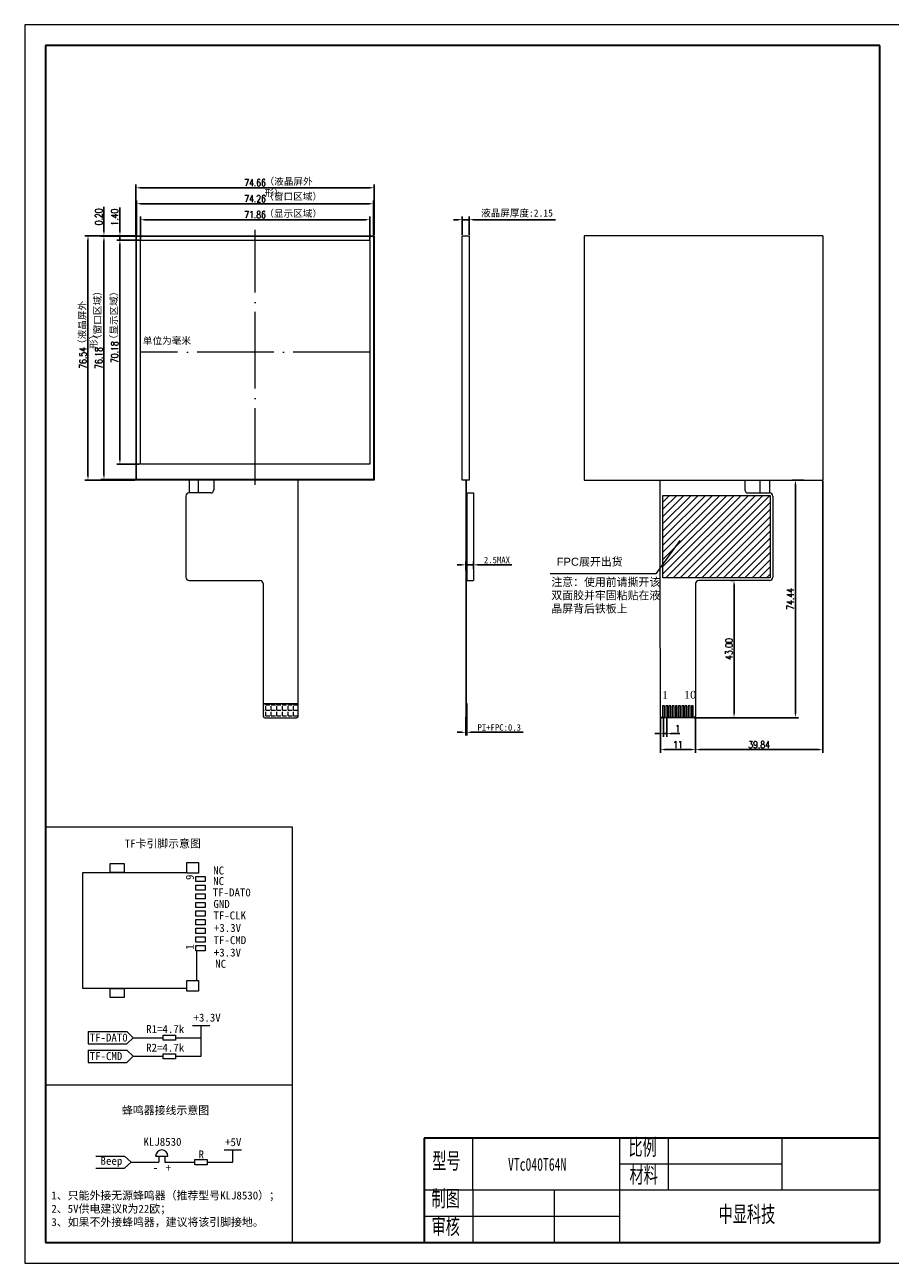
# Model space of a CAD drawing. Header units: millimetres. Extents: x 1758 to 2307, y -2256 to -1869.
# Tile 1 of 2: x 1758 to 2029, y -2256 to -1869. Entities that reach past the tile are written whole.
import ezdxf
from ezdxf.enums import TextEntityAlignment as Align

# ---------------------------------------------------------------- set-up
doc = ezdxf.new("R2010")
doc.units = ezdxf.units.MM
doc.linetypes.add('ACAD_ISO04W100', pattern=[30, 24, -3, 0, -3])
doc.linetypes.add('CENTER2', pattern=[28.574999, 19.049999, -3.175, 3.175, -3.175])
doc.layers.get('0').update_dxf_attribs({"lineweight": 18})
for name, color, linetype, lineweight in [('DIM（标注）', 3, 'Continuous', 18), ('thick', 7, 'Continuous', 30), ('thin', 7, 'Continuous', 18), ('标注', 7, 'Continuous', 13), ('粗实线层', 7, 'Continuous', 35), ('细实线层', 7, 'Continuous', 18)]:
    doc.layers.add(name, color=color, linetype=linetype, lineweight=lineweight)
doc.styles.add('ROMANS', font='romans.shx', dxfattribs={"width": 0.8, "bigfont": 'gbcbig.shx'})
doc.styles.get("Standard").update_dxf_attribs({"font": 'txt.shx', "bigfont": 'gbcbig.shx'})
doc.styles.add('TIMES_NEW_ROMAN', font='txt')
doc.styles.add('宋体', font='txt')
doc.styles.add('机械字体', font='txt', dxfattribs={"width": 0.67})
doc.dimstyles.new('ISO-25$0', dxfattribs={"dimscale": 0.8, "dimtxt": 2.75, "dimasz": 1.7, "dimexe": 1.25, "dimexo": 0.3, "dimtad": 1, "dimzin": 0, "dimdsep": 46, "dimtxsty": 'ROMANS', "dimcen": 2, "dimdle": 3.4, "dimclrd": 256, "dimclre": 256, "dimclrt": 256, "dimadec": 0, "dimazin": 0, "dimtfac": 1, "dimtmove": 0, "dimatfit": 3, "dimfxl": 0, "dimtolj": 1, "dimarcsym": 0})

# ---------------------------------------------------------------- blocks, each defined once
blk = doc.blocks.new('$CAXA_FRAME_13B17AC1$')
at = {"layer": '粗实线层'}
for p, q in [((-287, 200), (-287, -200)), ((287, 200), (-287, 200)), ((287, -200), (287, 200)), ((-287, -200), (287, -200))]:
    blk.add_line(p, q, dxfattribs=at)
at = {"layer": '细实线层'}
for p, q in [((297, 210), (-297, 210)), ((-297, 210), (-297, -210)), ((297, -210), (297, 210)), ((-297, -210), (297, -210))]:
    blk.add_line(p, q, dxfattribs=at)
blk = doc.blocks.new('TF')
at = {"lineweight": 0}
for p, q in [((-4.774, 14.5), (-0.976, 14.5)), ((-14.7, 13.274), (-14.7, 0)), ((0, 0), (0, 13.25)), ((-14.7, 0), (0, 0))]:
    blk.add_line(p, q, dxfattribs=at)
for points in [[(-15.976, 14.726), (-14.624, 14.726), (-14.624, 13.274), (-15.976, 13.274)], [(-14.226, 15.576), (-13.574, 15.576), (-13.574, 14.424), (-14.226, 14.424)], [(-13.126, 15.576), (-12.474, 15.576), (-12.474, 14.424), (-13.126, 14.424)], [(-12.026, 15.576), (-11.374, 15.576), (-11.374, 14.424), (-12.026, 14.424)], [(-10.926, 15.576), (-10.274, 15.576), (-10.274, 14.424), (-10.926, 14.424)], [(-9.826, 15.576), (-9.174, 15.576), (-9.174, 14.424), (-9.826, 14.424)], [(-8.726, 15.576), (-8.074, 15.576), (-8.074, 14.424), (-8.726, 14.424)], [(-7.626, 15.576), (-6.974, 15.576), (-6.974, 14.424), (-7.626, 14.424)], [(-6.526, 15.576), (-5.874, 15.576), (-5.874, 14.424), (-6.526, 14.424)], [(-5.426, 15.576), (-4.774, 15.576), (-4.774, 14.424), (-5.426, 14.424)], [(-0.976, 14.726), (0.376, 14.726), (0.376, 13.274), (-0.976, 13.274)], [(-15.8715, 5.289), (-14.7285, 5.289), (-14.7285, 3.511), (-15.8715, 3.511)], [(0.0285, 5.289), (1.1715, 5.289), (1.1715, 3.511), (0.0285, 3.511)]]:
    blk.add_lwpolyline(points, close=True, dxfattribs=at)
blk = doc.blocks.new('*X5')
at = {"layer": '标注', "linetype": 'Continuous', "lineweight": 0}
blk.add_hatch(color=256, dxfattribs=at).paths.add_polyline_path([(1963.19, -2030.15), (1962.71, -2031.04), (1962.5, -2030.89)], flags=0)
blk.add_hatch(color=256, dxfattribs=at).paths.add_polyline_path([(1963.19, -2030.15), (1962.71, -2031.04), (1962.5, -2030.89)], flags=0)
for p, q in [((1963.19, -2030.15), (1955.71, -2040.5)), ((1963.19, -2030.15), (1955.71, -2040.5)), ((1955.71, -2040.5), (1922.58, -2040.5)), ((1955.71, -2040.5), (1922.58, -2040.5))]:
    blk.add_line(p, q, dxfattribs=at)
at = {"layer": '标注', "lineweight": 0}
blk.add_line((1922.58, -2040.5), (1922.58, -2040.5), dxfattribs=at)
blk.add_line((1922.58, -2040.5), (1922.58, -2040.5), dxfattribs=at)
blk = doc.blocks.new('*X6')
at = {"lineweight": 0}
for points in [[(1795.66, -1929.4), (1795.66, -1929.85), (1794.3, -1929.63)], [(1864.8, -1929.4), (1864.8, -1929.85), (1866.16, -1929.63)]]:
    blk.add_hatch(color=256, dxfattribs=at).paths.add_polyline_path(points, flags=0)
at = {"lineweight": -2}
for p, q in [((1794.3, -1935.79), (1794.3, -1928.63)), ((1795.66, -1929.63), (1864.8, -1929.63)), ((1866.16, -1935.79), (1866.16, -1928.63))]:
    blk.add_line(p, q, dxfattribs=at)
at = {"lineweight": 0, "insert": (1830.23, -1928.03), "char_height": 2.2, "width": 14.08, "attachment_point": 5, "style": 'ROMANS'}
blk.add_mtext('71.86', dxfattribs=at)
blk = doc.blocks.new('*X7')
at = {"lineweight": 0}
for points in [[(1794.46, -1924.4), (1794.46, -1924.85), (1793.1, -1924.63)], [(1866, -1924.4), (1866, -1924.85), (1867.36, -1924.63)]]:
    blk.add_hatch(color=256, dxfattribs=at).paths.add_polyline_path(points, flags=0)
at = {"lineweight": -2}
for p, q in [((1793.1, -1934.59), (1793.1, -1923.63)), ((1867.36, -1934.59), (1867.36, -1923.63)), ((1794.46, -1924.63), (1866, -1924.63))]:
    blk.add_line(p, q, dxfattribs=at)
at = {"lineweight": 0, "insert": (1830.23, -1923.03), "char_height": 2.2, "width": 14.08, "attachment_point": 5, "style": 'ROMANS'}
blk.add_mtext('74.26', dxfattribs=at)
blk = doc.blocks.new('*X8')
at = {"lineweight": 0}
for points in [[(1794.26, -1919.4), (1794.26, -1919.85), (1792.9, -1919.63)], [(1866.2, -1919.4), (1866.2, -1919.85), (1867.56, -1919.63)]]:
    blk.add_hatch(color=256, dxfattribs=at).paths.add_polyline_path(points, flags=0)
at = {"lineweight": -2}
for p, q in [((1792.9, -1934.39), (1792.9, -1918.63)), ((1794.26, -1919.63), (1866.2, -1919.63)), ((1867.56, -1934.39), (1867.56, -1918.63))]:
    blk.add_line(p, q, dxfattribs=at)
at = {"lineweight": 0, "insert": (1830.23, -1918.03), "char_height": 2.2, "width": 14.08, "attachment_point": 5, "style": 'ROMANS'}
blk.add_mtext('74.66', dxfattribs=at)
blk = doc.blocks.new('*X9')
at = {"lineweight": 0}
for points in [[(1787.68, -1937.39), (1788.13, -1937.39), (1787.9, -1936.03)], [(1787.68, -2004.84), (1788.13, -2004.84), (1787.9, -2006.2)]]:
    blk.add_hatch(color=256, dxfattribs=at).paths.add_polyline_path(points, flags=0)
at = {"lineweight": -2}
for p, q in [((1794.06, -1936.03), (1786.9, -1936.03)), ((1787.9, -1937.39), (1787.9, -2004.84)), ((1794.06, -2006.2), (1786.9, -2006.2))]:
    blk.add_line(p, q, dxfattribs=at)
at = {"lineweight": 0, "insert": (1786.3, -1971.12), "char_height": 2.2, "width": 14.08, "attachment_point": 5, "rotation": 90, "style": 'ROMANS'}
blk.add_mtext('70.18', dxfattribs=at)
blk = doc.blocks.new('*X10')
at = {"lineweight": 0}
for points in [[(1782.68, -1936.19), (1783.13, -1936.19), (1782.9, -1934.83)], [(1782.68, -2009.64), (1783.13, -2009.64), (1782.9, -2011)]]:
    blk.add_hatch(color=256, dxfattribs=at).paths.add_polyline_path(points, flags=0)
at = {"lineweight": -2}
for p, q in [((1792.86, -1934.83), (1781.9, -1934.83)), ((1782.9, -1936.19), (1782.9, -2009.64)), ((1792.86, -2011), (1781.9, -2011))]:
    blk.add_line(p, q, dxfattribs=at)
at = {"lineweight": 0, "insert": (1781.3, -1972.92), "char_height": 2.2, "width": 14.08, "attachment_point": 5, "rotation": 90, "style": 'ROMANS'}
blk.add_mtext('76.18', dxfattribs=at)
blk = doc.blocks.new('*X11')
at = {"lineweight": 0}
for points in [[(1777.68, -1935.99), (1778.13, -1935.99), (1777.9, -1934.63)], [(1777.68, -2009.81), (1778.13, -2009.81), (1777.9, -2011.17)]]:
    blk.add_hatch(color=256, dxfattribs=at).paths.add_polyline_path(points, flags=0)
at = {"lineweight": -2}
for p, q in [((1792.66, -1934.63), (1776.9, -1934.63)), ((1777.9, -1935.99), (1777.9, -2009.81)), ((1792.66, -2011.17), (1776.9, -2011.17))]:
    blk.add_line(p, q, dxfattribs=at)
at = {"lineweight": 0, "insert": (1776.3, -1972.9), "char_height": 2.2, "width": 14.2476, "attachment_point": 5, "rotation": 90, "style": 'ROMANS'}
blk.add_mtext('76.54', dxfattribs=at)
blk = doc.blocks.new('*X12')
at = {"lineweight": 0}
for points in [[(1958.5, -2095.38), (1958.5, -2095.83), (1957.14, -2095.6)], [(1966.78, -2095.38), (1966.78, -2095.83), (1968.14, -2095.6)]]:
    blk.add_hatch(color=256, dxfattribs=at).paths.add_polyline_path(points, flags=0)
at = {"lineweight": -2}
for p, q in [((1957.14, -2085.34), (1957.14, -2096.6)), ((1968.14, -2085.34), (1968.14, -2096.6)), ((1958.5, -2095.6), (1966.78, -2095.6))]:
    blk.add_line(p, q, dxfattribs=at)
at = {"lineweight": 0, "insert": (1962.64, -2094), "char_height": 2.2, "width": 4.1905, "attachment_point": 5, "style": 'ROMANS'}
blk.add_mtext('11', dxfattribs=at)
blk = doc.blocks.new('*X13')
at = {"lineweight": 0}
for points in [[(1956.78, -2090.38), (1956.78, -2090.83), (1958.14, -2090.6)], [(1960.5, -2090.38), (1960.5, -2090.83), (1959.14, -2090.6)]]:
    blk.add_hatch(color=256, dxfattribs=at).paths.add_polyline_path(points, flags=0)
at = {"lineweight": -2}
for p, q in [((1958.14, -2085.64), (1958.14, -2091.6)), ((1959.14, -2085.64), (1959.14, -2091.6)), ((1956.78, -2090.6), (1955.42, -2090.6)), ((1958.14, -2090.6), (1959.14, -2090.6)), ((1960.5, -2090.6), (1963.28, -2090.6))]:
    blk.add_line(p, q, dxfattribs=at)
at = {"lineweight": 0, "insert": (1962.57, -2089), "char_height": 2.2, "width": 0.8381, "attachment_point": 5, "style": 'ROMANS'}
blk.add_mtext('1', dxfattribs=at)
blk = doc.blocks.new('*X14')
at = {"lineweight": 0}
for points in [[(1893.75, -1929.4), (1893.75, -1929.85), (1895.11, -1929.63)], [(1898.62, -1929.4), (1898.62, -1929.85), (1897.26, -1929.63)]]:
    blk.add_hatch(color=256, dxfattribs=at).paths.add_polyline_path(points, flags=0)
at = {"lineweight": -2}
for p, q in [((1893.75, -1929.63), (1892.39, -1929.63)), ((1895.11, -1934.39), (1895.11, -1928.63)), ((1895.11, -1929.63), (1897.26, -1929.63)), ((1897.26, -1934.39), (1897.26, -1928.63)), ((1898.62, -1929.63), (1924.3, -1929.63))]:
    blk.add_line(p, q, dxfattribs=at)
at = {"lineweight": 0, "insert": (1912.24, -1927.67), "char_height": 2.2, "width": 46.5073, "attachment_point": 5, "style": '宋体'}
blk.add_mtext('液晶屏厚度:2.15', dxfattribs=at)
blk = doc.blocks.new('*X15')
at = {"layer": '标注', "lineweight": 0}
for points in [[(1894.83, -2037.49), (1894.83, -2037.95), (1896.19, -2037.72)], [(1899.95, -2037.49), (1899.95, -2037.95), (1898.59, -2037.72)]]:
    blk.add_hatch(color=256, dxfattribs=at).paths.add_polyline_path(points, flags=0)
at = {"layer": '标注', "lineweight": -2}
for p, q in [((1894.83, -2037.72), (1893.47, -2037.72)), ((1896.19, -2039.36), (1896.19, -2036.72)), ((1896.19, -2037.72), (1898.59, -2037.72)), ((1898.59, -2039.03), (1898.59, -2036.72)), ((1899.95, -2037.72), (1910.63, -2037.72))]:
    blk.add_line(p, q, dxfattribs=at)
at = {"layer": '标注', "lineweight": 0, "insert": (1905.97, -2036.22), "char_height": 2, "width": 16.7374, "attachment_point": 5, "style": '宋体'}
blk.add_mtext('2.5MAX', dxfattribs=at)
blk = doc.blocks.new('*X16')
at = {"layer": '标注', "lineweight": 0}
for points in [[(1894.83, -2089.94), (1894.83, -2090.39), (1896.19, -2090.17)], [(1897.85, -2089.94), (1897.85, -2090.39), (1896.49, -2090.17)]]:
    blk.add_hatch(color=256, dxfattribs=at).paths.add_polyline_path(points, flags=0)
at = {"layer": '标注', "lineweight": -2}
for p, q in [((1896.19, -2085.41), (1896.19, -2091.17)), ((1896.49, -2085.41), (1896.49, -2091.17)), ((1894.83, -2090.17), (1893.47, -2090.17)), ((1896.19, -2090.17), (1896.49, -2090.17)), ((1897.85, -2090.17), (1914.18, -2090.17))]:
    blk.add_line(p, q, dxfattribs=at)
at = {"layer": '标注', "lineweight": 0, "insert": (1906.69, -2088.67), "char_height": 2, "width": 28.1117, "attachment_point": 5, "style": '宋体'}
blk.add_mtext('PI+FPC:0.3', dxfattribs=at)
blk = doc.blocks.new('*X17')
at = {"lineweight": 0}
for points in [[(1782.68, -1933.27), (1783.13, -1933.27), (1782.9, -1934.63)], [(1782.68, -1936.19), (1783.13, -1936.19), (1782.9, -1934.83)]]:
    blk.add_hatch(color=256, dxfattribs=at).paths.add_polyline_path(points, flags=0)
at = {"lineweight": -2}
for p, q in [((1782.9, -1933.27), (1782.9, -1925.54)), ((1783.23, -1934.63), (1781.9, -1934.63)), ((1783.37, -1934.83), (1781.9, -1934.83)), ((1782.9, -1934.83), (1782.9, -1934.63)), ((1782.9, -1936.19), (1782.9, -1937.55))]:
    blk.add_line(p, q, dxfattribs=at)
at = {"lineweight": 0, "insert": (1781.3, -1928.73), "char_height": 2.2, "width": 10.7276, "attachment_point": 5, "rotation": 90, "style": 'ROMANS'}
blk.add_mtext('0.20', dxfattribs=at)
blk = doc.blocks.new('*X18')
at = {"lineweight": 0}
for points in [[(1787.68, -1933.27), (1788.13, -1933.27), (1787.9, -1934.63)], [(1787.68, -1937.39), (1788.13, -1937.39), (1787.9, -1936.03)]]:
    blk.add_hatch(color=256, dxfattribs=at).paths.add_polyline_path(points, flags=0)
at = {"lineweight": -2}
for p, q in [((1787.9, -1933.27), (1787.9, -1925.8)), ((1788.8, -1934.63), (1786.9, -1934.63)), ((1787.9, -1936.03), (1787.9, -1934.63)), ((1788.82, -1936.03), (1786.9, -1936.03)), ((1787.9, -1937.39), (1787.9, -1938.75))]:
    blk.add_line(p, q, dxfattribs=at)
at = {"lineweight": 0, "insert": (1786.3, -1928.85), "char_height": 2.2, "width": 10.2248, "attachment_point": 5, "rotation": 90, "style": 'ROMANS'}
blk.add_mtext('1.40', dxfattribs=at)
blk = doc.blocks.new('*X19')
at = {"lineweight": 0}
for points in [[(1999.21, -2012.53), (1999.66, -2012.53), (1999.43, -2011.17)], [(1999.21, -2084.24), (1999.66, -2084.24), (1999.43, -2085.6)]]:
    blk.add_hatch(color=256, dxfattribs=at).paths.add_polyline_path(points, flags=0)
at = {"lineweight": -2}
for p, q in [((2002.05, -2011.17), (1998.43, -2011.17)), ((1999.43, -2012.53), (1999.43, -2084.24)), ((1967.86, -2085.6), (2000.43, -2085.6))]:
    blk.add_line(p, q, dxfattribs=at)
at = {"lineweight": 0, "insert": (1997.83, -2048.39), "char_height": 2.2, "width": 14.2476, "attachment_point": 5, "rotation": 90, "style": 'ROMANS'}
blk.add_mtext('74.44', dxfattribs=at)
blk = doc.blocks.new('*X20')
at = {"lineweight": 0}
for points in [[(1979.97, -2043.96), (1980.42, -2043.96), (1980.2, -2042.6)], [(1979.97, -2084.24), (1980.42, -2084.24), (1980.2, -2085.6)]]:
    blk.add_hatch(color=256, dxfattribs=at).paths.add_polyline_path(points, flags=0)
at = {"lineweight": -2}
for p, q in [((1979.98, -2042.6), (1979.2, -2042.6)), ((1980.2, -2043.96), (1980.2, -2084.24)), ((1979.14, -2085.6), (1981.2, -2085.6))]:
    blk.add_line(p, q, dxfattribs=at)
at = {"lineweight": 0, "insert": (1978.6, -2064.1), "char_height": 2.2, "width": 14.08, "attachment_point": 5, "rotation": 90, "style": 'ROMANS'}
blk.add_mtext('43.00', dxfattribs=at)
blk = doc.blocks.new('*X21')
at = {"lineweight": 0}
for points in [[(1969.5, -2095.38), (1969.5, -2095.83), (1968.14, -2095.6)], [(2006.62, -2095.38), (2006.62, -2095.83), (2007.98, -2095.6)]]:
    blk.add_hatch(color=256, dxfattribs=at).paths.add_polyline_path(points, flags=0)
at = {"lineweight": -2}
for p, q in [((2007.98, -2011.41), (2007.98, -2096.6)), ((1968.14, -2087.99), (1968.14, -2096.6)), ((2006.62, -2095.6), (1969.5, -2095.6))]:
    blk.add_line(p, q, dxfattribs=at)
at = {"lineweight": 0, "insert": (1988.06, -2094), "char_height": 2.2, "width": 14.2476, "attachment_point": 5, "style": 'ROMANS'}
blk.add_mtext('39.84', dxfattribs=at)

msp = doc.modelspace()

# ---------------------------------------------------------------- hatches: boundary and pattern name
at = {"lineweight": 0}
h = msp.add_hatch(dxfattribs=at)
h.set_pattern_fill('ANSI31', color=256, style=0, pattern_type=0)
h.set_pattern_definition([(45, (0, 0), (-1.122532, 1.122532), [])])
h.paths.add_polyline_path([(1957.922, -2016.005), (1991.522, -2016.005), (1991.522, -2041.805), (1957.922, -2041.805)], flags=0)
h = msp.add_hatch(dxfattribs=at)
h.set_pattern_fill('ANGLE', color=256, scale=0.25, style=0)
h.set_pattern_definition([(0, (0, 0), (0, 1.74625), [1.27, -0.47625]), (90, (0, 0), (-1.74625, 1e-16), [1.27, -0.47625])])
edge = h.paths.add_edge_path(flags=0)
edge.add_line((1832.745, -2081.105), (1832.745, -2085.105))
edge.add_arc((1833.245, -2085.105), 0.5, 180, 270)
edge.add_line((1833.245, -2085.605), (1843.245, -2085.605))
edge.add_arc((1843.245, -2085.105), 0.5, 270, 360)
edge.add_line((1843.745, -2085.105), (1843.745, -2081.105))
edge.add_line((1843.745, -2081.105), (1832.745, -2081.105))

# ---------------------------------------------------------------- linework, layer by layer
for p, q in [((1792.904, -1934.628), (1792.904, -2011.168)), ((1792.904, -1934.628), (1867.564, -1934.628)), ((1867.564, -1934.628), (1867.564, -2011.168)), ((2007.978, -1934.628), (1933.318, -1934.628)), ((1933.318, -1934.628), (1933.318, -2011.168)), ((2007.978, -1934.628), (2007.978, -2011.168)), ((1867.564, -2011.168), (1792.904, -2011.168)), ((1809.543, -2011.168), (1809.543, -2015.205)), ((1812.543, -2015.205), (1812.543, -2011.168)), ((1817.32, -2011.168), (1817.32, -2014.205)), ((1843.76, -2042.605), (1843.76, -2011.168)), ((1896.185, -2011.168), (1896.185, -2085.605)), ((1896.285, -2011.168), (1896.285, -2015.205)), ((1933.318, -2011.168), (2007.978, -2011.168)), ((1957.122, -2042.605), (1957.122, -2011.168)), ((1983.562, -2011.168), (1983.562, -2014.205)), ((1988.34, -2015.205), (1988.34, -2011.168)), ((1991.34, -2011.168), (1991.34, -2015.205)), ((1808.56, -2016.205), (1808.56, -2041.605)), ((1816.32, -2015.205), (1809.56, -2015.205)), ((1896.285, -2015.205), (1898.585, -2015.205)), ((1896.585, -2015.205), (1896.585, -2042.605)), ((1898.585, -2015.205), (1898.585, -2042.605)), ((1984.562, -2015.205), (1991.322, -2015.205)), ((1992.322, -2016.205), (1992.322, -2041.605)), ((1809.56, -2042.605), (1831.76, -2042.605)), ((1832.76, -2043.605), (1832.76, -2085.105)), ((1843.73, -2085.105), (1843.76, -2042.605)), ((1896.285, -2042.605), (1896.285, -2081.105)), ((1896.285, -2042.605), (1898.585, -2042.605)), ((1957.152, -2085.105), (1957.122, -2042.605)), ((1968.122, -2043.605), (1968.122, -2085.105)), ((1991.322, -2042.605), (1969.122, -2042.605)), ((1832.745, -2081.105), (1843.745, -2081.105)), ((1896.485, -2081.105), (1896.285, -2081.105)), ((1896.485, -2081.105), (1896.485, -2085.605)), ((1833.26, -2085.605), (1843.23, -2085.605)), ((1896.185, -2085.605), (1896.485, -2085.605)), ((1967.622, -2085.605), (1957.652, -2085.605)), ((1810.618, -2181.987), (1816.062, -2181.987)), ((1813.34, -2191.646), (1813.34, -2181.987)), ((1777.998, -2183.896), (1777.998, -2187.756)), ((1777.998, -2183.896), (1790.038, -2183.896)), ((1790.038, -2183.896), (1792.095, -2185.826)), ((1792.095, -2185.826), (1790.038, -2187.756)), ((1792.095, -2185.826), (1801.489, -2185.826)), ((1805.342, -2185.826), (1813.34, -2185.826)), ((1777.998, -2187.756), (1790.038, -2187.756)), ((1777.998, -2189.716), (1790.038, -2189.716)), ((1777.998, -2189.716), (1777.998, -2193.576)), ((1790.038, -2189.716), (1792.095, -2191.646)), ((1777.998, -2193.576), (1790.038, -2193.576)), ((1792.095, -2191.646), (1790.038, -2193.576)), ((1792.095, -2191.646), (1801.489, -2191.646)), ((1805.342, -2191.646), (1813.34, -2191.646)), ((1820.495, -2220.975), (1825.939, -2220.975)), ((1823.217, -2224.814), (1823.217, -2220.975)), ((1780.341, -2222.884), (1789.372, -2222.884)), ((1789.372, -2222.884), (1791.429, -2224.814)), ((1791.429, -2224.814), (1789.372, -2226.744)), ((1791.429, -2224.814), (1800.072, -2224.814)), ((1799.095, -2222.901), (1802.948, -2222.901)), ((1800.072, -2222.901), (1800.072, -2224.814)), ((1801.971, -2222.901), (1801.971, -2224.814)), ((1801.971, -2224.814), (1811.366, -2224.814)), ((1815.219, -2224.814), (1823.217, -2224.814)), ((1780.341, -2226.744), (1789.372, -2226.744))]:
    msp.add_line(p, q, dxfattribs=at)
at = {"linetype": 'ACAD_ISO04W100', "lineweight": 0}
for p, q in [((1830.232, -2012.631), (1830.232, -1932.843)), ((1866.16, -1971.116), (1794.304, -1971.116))]:
    msp.add_line(p, q, dxfattribs=at)
for p, q in [((1841.843, -2119.791), (1841.843, -2249.937)), ((1883.133, -2217.315), (1883.133, -2249.937)), ((1898.425, -2233.626), (1898.425, -2217.315))]:
    msp.add_line(p, q)
at = {"lineweight": 0}
for points in [[(1867.36, -2011.004), (1793.104, -2011.004), (1793.104, -1934.828), (1867.36, -1934.828)], [(1895.11, -1934.628), (1897.26, -1934.628), (1897.26, -2011.168), (1895.11, -2011.168)], [(1957.922, -2016.005), (1991.522, -2016.005), (1991.522, -2041.805), (1957.922, -2041.805)], [(1957.837, -2085.405), (1958.437, -2085.405), (1958.437, -2081.905), (1957.837, -2081.905)], [(1958.837, -2085.405), (1959.437, -2085.405), (1959.437, -2081.905), (1958.837, -2081.905)], [(1959.837, -2085.405), (1960.437, -2085.405), (1960.437, -2081.905), (1959.837, -2081.905)], [(1960.837, -2085.405), (1961.437, -2085.405), (1961.437, -2081.905), (1960.837, -2081.905)], [(1961.837, -2085.405), (1962.437, -2085.405), (1962.437, -2081.905), (1961.837, -2081.905)], [(1962.837, -2085.405), (1963.437, -2085.405), (1963.437, -2081.905), (1962.837, -2081.905)], [(1963.837, -2085.405), (1964.437, -2085.405), (1964.437, -2081.905), (1963.837, -2081.905)], [(1964.837, -2085.405), (1965.437, -2085.405), (1965.437, -2081.905), (1964.837, -2081.905)], [(1965.837, -2085.405), (1966.437, -2085.405), (1966.437, -2081.905), (1965.837, -2081.905)], [(1966.837, -2085.405), (1967.437, -2085.405), (1967.437, -2081.905), (1966.837, -2081.905)], [(1801.489, -2185.014), (1805.342, -2185.014), (1805.342, -2186.639), (1801.489, -2186.639)], [(1801.489, -2190.834), (1805.342, -2190.834), (1805.342, -2192.459), (1801.489, -2192.459)], [(1811.366, -2224.002), (1815.219, -2224.002), (1815.219, -2225.627), (1811.366, -2225.627)]]:
    msp.add_lwpolyline(points, close=True, dxfattribs=at)
at = {"color": 1, "lineweight": 0}
msp.add_lwpolyline([(1794.304, -1936.028), (1866.16, -1936.028), (1866.16, -2006.204), (1794.304, -2006.204)], close=True, dxfattribs=at)
at = {"lineweight": 0}
for centre, radius, start, end in [((1809.56, -2016.205), 1, 90, 180), ((1816.32, -2014.205), 1, 270, 360), ((1984.562, -2014.205), 1, 180, 270), ((1991.322, -2016.205), 1, 0, 90), ((1809.56, -2041.605), 1, 180, 270), ((1831.76, -2043.605), 1, 360, 90), ((1969.122, -2043.605), 1, 90, 180), ((1991.322, -2041.605), 1, 270, 0), ((1833.26, -2085.105), 0.5, 180, 270), ((1843.23, -2085.105), 0.5, 269.99999, 359.95999), ((1957.652, -2085.105), 0.5, 180.04, 270), ((1967.622, -2085.105), 0.5, 270, 0), ((1801.021, -2222.901), 1.926, 0, 180)]:
    msp.add_arc(centre, radius, start, end, dxfattribs=at)
at = {"layer": 'thick'}
for p, q in [((2025.851, -2217.315), (1883.133, -2217.315)), ((1883.133, -2217.315), (1883.133, -2249.937)), ((1883.133, -2217.315), (1883.133, -2249.937)), ((2025.851, -2249.937), (2025.851, -2217.315)), ((1883.133, -2249.937), (2025.851, -2249.937))]:
    msp.add_line(p, q, dxfattribs=at)
at = {"layer": 'thin'}
for p, q in [((1944.298, -2217.315), (1944.298, -2249.937)), ((1959.589, -2217.315), (1959.589, -2233.626)), ((1995.269, -2233.626), (1995.269, -2217.315)), ((1995.269, -2225.471), (1944.298, -2225.471)), ((2025.851, -2233.626), (1883.133, -2233.626)), ((1898.425, -2233.626), (1898.425, -2249.937)), ((1923.91, -2233.626), (1923.91, -2249.937)), ((1944.298, -2241.781), (1883.133, -2241.781))]:
    msp.add_line(p, q, dxfattribs=at)
at = {"layer": '标注', "lineweight": 0}
for p, q in [((1764.639, -2119.791), (1841.843, -2119.791)), ((1764.639, -2200.624), (1841.843, -2200.624))]:
    msp.add_line(p, q, dxfattribs=at)

# ---------------------------------------------------------------- block references
at = {"lineweight": 0, "xscale": 2.461593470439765, "yscale": 2.461593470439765, "zscale": 2.461593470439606, "rotation": 270}
msp.add_blockref('TF', (1776.214, -2170.332), dxfattribs=at)
at = {"layer": '标注', "lineweight": 0}
msp.add_blockref('*X5', (0, 0), dxfattribs=at)
at = {"layer": '粗实线层', "lineweight": 0, "xscale": 0.6530298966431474, "yscale": 0.6530298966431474, "zscale": 0.6530298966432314, "rotation": 90}
msp.add_blockref('$CAXA_FRAME_13B17AC1$', (1895.245, -2062.517), dxfattribs=at)

# ---------------------------------------------------------------- texts
at = {"lineweight": 0, "style": 'TIMES_NEW_ROMAN'}
msp.add_text('12', height=0.01, rotation=180, dxfattribs=at).set_placement((1804.149, -2069.755), align=Align.MIDDLE_CENTER)
at = {"lineweight": 0, "extrusion": (0, 0, -1), "style": 'TIMES_NEW_ROMAN'}
msp.add_text('12', height=0.01, rotation=180, dxfattribs=at).set_placement((-1996.718, -2069.755), align=Align.MIDDLE_CENTER)
at = {"color": 1, "lineweight": 0, "attachment_point": 1}
for s, insert, char_height, width in [('{\\fSimSun|b0|i0|c0|p46;（液晶屏外形）}', (1833.19, -1916.562), 2.15264, 19.6332), ('{\\fSimSun|b0|i0|c0|p46;（窗口区域）}', (1833.122, -1921.264), 2.1526, 22.80135), ('{\\fSimSun|b0|i0|c0|p46;（显示区域）}', (1833.111, -1926.601), 2.15264, 19.6332)]:
    msp.add_mtext(s, dxfattribs=dict(at, insert=insert, char_height=char_height, width=width))
at = {"color": 1, "lineweight": 0, "attachment_point": 1, "rotation": 90}
for s, insert, char_height, width in [('{\\fSimSun|b0|i0|c0|p46;（液晶屏外形）}', (1775.003, -1970.107), 2.15264, 19.6332), ('{\\fSimSun|b0|i0|c0|p46;（窗口区域）}', (1779.811, -1968.549), 2.1526, 22.80135), ('{\\fSimSun|b0|i0|c0|p46;（显示区域）}', (1784.964, -1968.646), 2.15264, 19.6332)]:
    msp.add_mtext(s, dxfattribs=dict(at, insert=insert, char_height=char_height, width=width))
at = {"lineweight": 0, "attachment_point": 1}
for s, insert, char_height, width in [('{\\fSimSun|b0|i0|c0|p46;单位为毫米}', (1795.079, -1966.444), 2.15264, 20.54134), ('{\\ftimes new roman|b0|i0|c0|p3;1}', (1957.688, -2077.239), 2.5, 0.96246), ('{\\ftimes new roman|b0|i0|c0|p3;10}', (1964.581, -2077.184), 2.5, 3.13099), ('{\\fSimSun|b0|i0|c0|p3;TF卡引脚示意图}', (1789.387, -2123.757), 2.5, 29.78651), ('{\\fSimSun|b0|i0|c0|p3;NC}', (1817.109, -2132.2), 2.5, 25.53378), ('{\\fSimSun|b0|i0|c0|p3;NC}', (1817.109, -2135.532), 2.5, 25.53378), ('{\\fSimSun|b0|i0|c0|p3;TF-DAT0}', (1816.982, -2139.071), 2.5, 25.53378), ('{\\fSimSun|b0|i0|c0|p3;GND}', (1817.184, -2142.68), 2.5, 25.53378), ('{\\fSimSun|b0|i0|c0|p3;TF-CLK}', (1817.167, -2146.288), 2.5, 25.53378), ('{\\fSimSun|b0|i0|c0|p3;+3.3V}', (1817.333, -2150.19), 2.5, 25.53378), ('{\\fSimSun|b0|i0|c0|p3;TF-CMD}', (1817.237, -2154.032), 2.5, 25.53378), ('{\\fSimSun|b0|i0|c0|p3;+3.3V}', (1817.312, -2157.897), 2.5, 25.53378), ('{\\fSimSun|b0|i0|c0|p3;NC}', (1817.742, -2161.435), 2.5, 25.53378), ('{\\fSimSun|b0|i0|c0|p3;+3.3V}', (1810.952, -2178.287), 2.5, 24.79402), ('{\\fSimSun|b0|i0|c0|p3;R1=4.7k}', (1796.12, -2181.865), 2.5, 4.49307), ('{\\fSimSun|b0|i0|c0|p3;TF-DAT0}', (1778.433, -2184.532), 2.5, 9.89669), ('{\\fSimSun|b0|i0|c0|p3;R2=4.7k}', (1796.12, -2187.685), 2.5, 4.49307), ('{\\fSimSun|b0|i0|c0|p3;TF-CMD}', (1778.433, -2190.352), 2.5, 9.89669), ('{\\fSimSun|b0|i0|c0|p46;蜂鸣器接线示意图}', (1788.56, -2207.331), 2.5, 29.78651), ('{\\fSimSun|b0|i0|c0|p3;KLJ8530}', (1795.275, -2217.182), 2.5, 16.12259), ('{\\fSimSun|b0|i0|c0|p3;+5V}', (1820.829, -2217.275), 2.5, 24.79402), ('{\\fSimSun|b0|i0|c0|p3;R}', (1812.534, -2221.149), 2.5, 4.49307), ('{\\fSimSun|b0|i0|c0|p3;Beep}', (1781.833, -2223.144), 2.5, 9.89669), ('{\\fSimSun|b0|i0|c0|p3;+}', (1802.216, -2225.321), 2.5, 4.49307), ('{\\fSimSun|b0|i0|c0|p3;-}', (1798.191, -2225.249), 2.5, 4.49307), ('{\\fSimSun|b0|i0|c0|p3;1、只能外接无源蜂鸣器（推荐型号KLJ8530）；\\P2、5V供电建议R为22欧；\\P3、如果不外接蜂鸣器，建议将该引脚接地。}', (1766.44, -2233.992), 2.5, 94.15476)]:
    msp.add_mtext(s, dxfattribs=dict(at, insert=insert, char_height=char_height, width=width))
at = {"color": 7, "linetype": 'CENTER2', "lineweight": 0, "insert": (1923.006, -2041.863), "char_height": 2.5, "width": 34.76935, "attachment_point": 1, "style": '宋体'}
msp.add_mtext('{\\fSimSun|b1|i0|c134|p2;\\C0;注意：使用前请撕开该双面胶并\\C7;牢固粘贴在液晶屏背后铁板上}', dxfattribs=at)
at = {"color": 7, "char_height": 2.5, "attachment_point": 1, "rotation": 90}
for s, insert, width in [('{\\fSimSun|b0|i0|c0|p3;9}', (1808.528, -2136.433), 1.43056), ('{\\fSimSun|b0|i0|c0|p3;1}', (1808.528, -2158.24), 1.01389)]:
    msp.add_mtext(s, dxfattribs=dict(at, insert=insert, width=width))
at = {"layer": 'DIM（标注）', "color": 7, "linetype": 'CENTER2', "lineweight": 0, "insert": (1924.668, -2035.503), "char_height": 2.5, "width": 29.54665, "attachment_point": 1, "style": '宋体'}
msp.add_mtext('{\\farial|b0|i0|c134|p2;\\C0;FPC\\fSimSun|b0|i0|c134|p2;展开出货}', dxfattribs=at)
at = {"layer": 'thick', "attachment_point": 1, "style": '机械字体'}
for s, insert, char_height, width in [('比例', (1947.135, -2217.554), 5.0971, 12.94837), ('型号', (1885.703, -2221.841), 5.0971, 12.94837), ('VTc040T64N', (1909.443, -2223.512), 4, 37.6337), ('材料', (1947.47, -2226.26), 5.0971, 12.94837), ('制图', (1885.476, -2233.626), 5.0971, 12.94837), ('中显科技', (1975.365, -2238.524), 5.0971, 28.36201), ('审核', (1885.476, -2242.332), 5.0971, 12.94837)]:
    msp.add_mtext(s, dxfattribs=dict(at, insert=insert, char_height=char_height, width=width))

# ---------------------------------------------------------------- dimensions: what is measured, and where the dimension line sits
at = {"lineweight": 0}
for base, p1, p2, picture, middle in [((1867.564, -1919.628), (1792.904, -1934.628), (1867.564, -1934.628), '*X8', (1830.234, -1918.028)), ((1867.36, -1924.628), (1793.104, -1934.828), (1867.36, -1934.828), '*X7', (1830.232, -1923.028)), ((1866.16, -1929.628), (1794.304, -1936.028), (1866.16, -1936.028), '*X6', (1830.232, -1928.028)), ((1968.137, -2095.605), (2007.978, -2011.168), (1968.137, -2087.754), '*X21', (1988.058, -2094.005))]:
    dim = msp.add_linear_dim(base=base, p1=p1, p2=p2, dimstyle='ISO-25$0', override={"dimsah": 1, "dimtzin": 0}, dxfattribs=at)
    dim.commit()
    dim.dimension.update_dxf_attribs({"geometry": picture, "text_midpoint": middle})
for base, p1, p2, picture, middle in [((1782.904, -1934.628), (1783.613, -1934.828), (1783.467, -1934.628), '*X17', (1781.304, -1928.726)), ((1787.904, -1934.628), (1789.061, -1936.028), (1789.038, -1934.628), '*X18', (1786.304, -1928.852)), ((1777.904, -2011.168), (1792.904, -1934.628), (1792.904, -2011.168), '*X11', (1776.304, -1972.898)), ((1782.904, -2011.004), (1793.104, -1934.828), (1793.104, -2011.004), '*X10', (1781.304, -1972.916)), ((1787.904, -2006.204), (1794.304, -1936.028), (1794.304, -2006.204), '*X9', (1786.304, -1971.116)), ((1999.433, -2085.605), (2002.286, -2011.168), (1967.622, -2085.605), '*X19', (1997.833, -2048.386)), ((1980.197, -2085.605), (1980.222, -2042.605), (1978.899, -2085.605), '*X20', (1978.597, -2064.105))]:
    dim = msp.add_linear_dim(base=base, p1=p1, p2=p2, angle=90, dimstyle='ISO-25$0', override={"dimsah": 1, "dimtzin": 0}, dxfattribs=at)
    dim.commit()
    dim.dimension.update_dxf_attribs({"geometry": picture, "text_midpoint": middle})
dim = msp.add_linear_dim(base=(1897.26, -1929.628), p1=(1895.11, -1934.628), p2=(1897.26, -1934.628), text='液晶屏厚度:2.15', dimstyle='ISO-25$0', override={"dimtxsty": '宋体', "dimsah": 1, "dimtzin": 0}, dxfattribs=at)
dim.commit()
dim.dimension.update_dxf_attribs({"geometry": '*X14', "text_midpoint": (1912.243, -1929.628), "dimtype": 160})
for base, p1, p2, text, picture, middle in [((1959.137, -2090.605), (1958.137, -2085.405), (1959.137, -2085.405), '1', '*X13', (1962.567, -2089.005)), ((1968.137, -2095.605), (1957.137, -2085.105), (1968.137, -2085.105), '11', '*X12', (1962.637, -2094.005))]:
    dim = msp.add_linear_dim(base=base, p1=p1, p2=p2, text=text, dimstyle='ISO-25$0', override={"dimsah": 1, "dimtzin": 0}, dxfattribs=at)
    dim.commit()
    dim.dimension.update_dxf_attribs({"geometry": picture, "text_midpoint": middle})
at = {"layer": '标注', "lineweight": 0}
for base, p1, p2, text, picture, middle in [((1898.585, -2037.721), (1896.185, -2039.603), (1898.585, -2039.274), '2.5MAX', '*X15', (1905.966, -2036.221)), ((1896.485, -2090.168), (1896.185, -2085.168), (1896.485, -2085.168), 'PI+FPC:0.3', '*X16', (1906.694, -2088.668))]:
    dim = msp.add_linear_dim(base=base, p1=p1, p2=p2, text=text, dimstyle='ISO-25$0', override={"dimtxt": 2.5, "dimtxsty": '宋体', "dimsah": 1, "dimtzin": 0}, dxfattribs=at)
    dim.commit()
    dim.dimension.update_dxf_attribs({"geometry": picture, "text_midpoint": middle})

doc.saveas('drawing.dxf')
